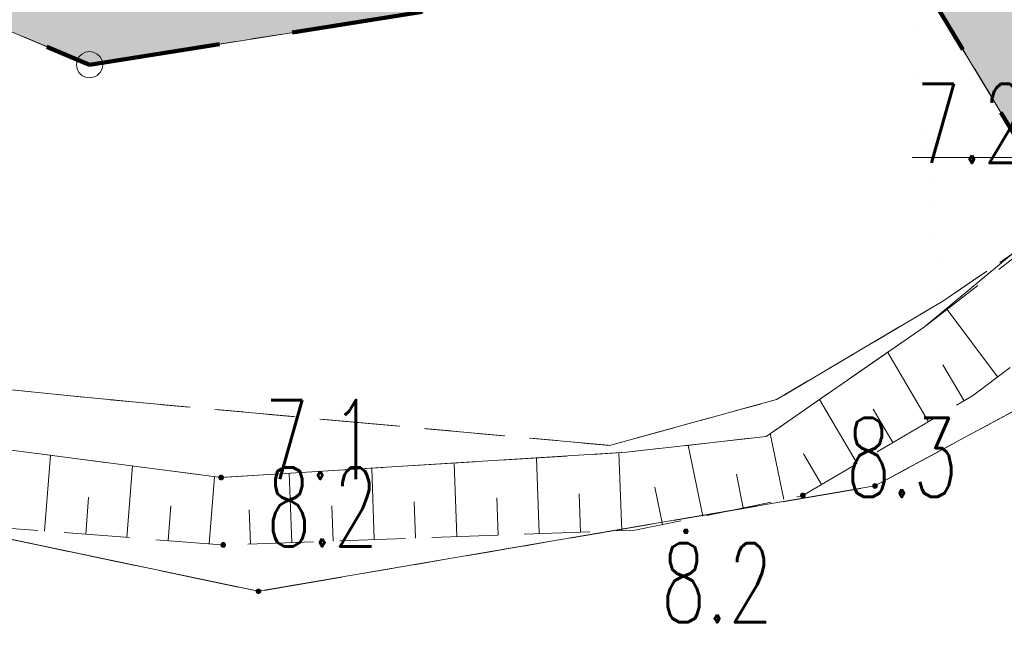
# Model space of a CAD drawing. Header units: millimetres. Extents: x -367306 to 168495, y -187323 to 82034.
# Tile 31 of 170: x -17975 to 728, y -142883 to -131268. Entities that reach past the tile are written whole.
import ezdxf

# ---------------------------------------------------------------- set-up
doc = ezdxf.new("R2010")
doc.units = ezdxf.units.MM
doc.header["$MEASUREMENT"] = 0
for name, pattern in [('L_0_03', [1000, 500, -500]), ('L_0_05', [1750, 1250, -500]), ('L_0_06', [2000, 1500, -500]), ('Przerywana długa', [3900, 2500, -1400]), ('Przerywana gęsta', [900, 600, -300])]:
    doc.linetypes.add(name, pattern=pattern)
doc.layers.add('0_Nr_pióra__105', color=7, linetype='Continuous', lineweight=5, true_color=0xcae6ff)
doc.layers.add('sytuacja_Nr_pióra__65', color=7, linetype='Continuous', lineweight=13, true_color=0x80c2ff)
for name, color, linetype, lineweight in [('0_Nr_pióra__196', 1, 'Continuous', 100), ('Nowe_EGDE_Nr_pióra__8', 7, 'Continuous', 13), ('Nowe_EGDE_Nr_pióra__9', 7, 'Continuous', 13), ('Nowe_EGKK_Nr_pióra__8', 7, 'Continuous', 13), ('Nowe_EGKK_Nr_pióra__9', 7, 'Continuous', 13), ('Nowe_EGPG_Nr_pióra__7', 7, 'Continuous', 13), ('Nowe_EGPG_Nr_pióra__8', 7, 'Continuous', 13), ('Nowe_EGPG_Nr_pióra__9', 7, 'Continuous', 13), ('Nowe_EGUG_Nr_pióra__8', 7, 'Continuous', 13), ('Nowe_EGUG_Nr_pióra__9', 7, 'Continuous', 13), ('Nowe_GUPPRZ_O_Nr_pióra__8', 7, 'Continuous', 13), ('Nowe_GUPPRZ_O_Nr_pióra__9', 7, 'Continuous', 13), ('Nowe_OTRK_Nr_pióra__8', 7, 'Continuous', 13), ('Nowe_OTRK_Nr_pióra__9', 7, 'Continuous', 13), ('Nowe_OTRN_Nr_pióra__7', 7, 'Continuous', 13), ('Nowe_OTRN_Nr_pióra__8', 7, 'Continuous', 13), ('Nowe_OTRN_Nr_pióra__9', 7, 'Continuous', 13), ('Nowe_OTRN_O_Nr_pióra__8', 7, 'Continuous', 13), ('Nowe_OTWP_Nr_pióra__8', 7, 'Continuous', 13), ('Nowe_OTWP_Nr_pióra__9', 7, 'Continuous', 13), ('sytuacja_Nr_pióra__1', 7, 'Continuous', 13)]:
    doc.layers.add(name, color=color, linetype=linetype, lineweight=lineweight)
doc.styles.add('STYL_AUTOMATYCZNY_3', font='Simplex.shx')

msp = doc.modelspace()

# ---------------------------------------------------------------- hatches: boundary and pattern name
at = {"layer": '0_Nr_pióra__105', "linetype": 'Continuous', "lineweight": 0, "true_color": 0x505c66}
msp.add_hatch(color=251, dxfattribs=at).paths.add_polyline_path([(-6418.4, -128513), (-8323.4, -129283), (-10228.4, -130053), (-13738.4, -130763), (-17768.4, -130063), (-25756, -127302.8), (-34528.4, -123913), (-41388.4, -119963), (-47098.4, -116963), (-50111, -115999.3), (-42598.4, -121143), (-16648.4, -132123), (-1348.4, -129693), (1832.3, -134968.9), (2667.6, -134801.8), (3061.6, -134723), (3301.6, -133843), (8238.5, -128359.6), (8915.3, -127717.6), (11388.1, -125280.7), (12674.7, -124012.8), (13419.4, -123278.9), (14544.7, -122167.6), (15001.3, -121648.2), (16289.2, -120183.4), (19968.1, -115996.2), (23018, -111586.2), (24650.6, -109225.4), (25882.9, -106410.1), (28971.6, -99353.7), (29323.9, -98603), (20013.3, -95115.2), (20011.6, -95123), (18201.6, -100163), (16181.6, -103873), (10781.6, -111903), (6111.6, -118913), (1281.6, -122723)])
at = {"layer": '0_Nr_pióra__105', "linetype": 'Continuous', "lineweight": 0, "true_color": 0x97acbf}
msp.add_hatch(color=253, dxfattribs=at).paths.add_polyline_path([(-1348.4, -128157.4), (-438.3, -136613), (-438.4, -136613)])
at = {"layer": 'Nowe_EGPG_Nr_pióra__7', "linetype": 'Continuous', "lineweight": 13}
for points in [[(-1728.4, -140168), (-1714.5, -140165.8), (-1701.9, -140159.4), (-1692, -140149.5), (-1685.6, -140136.9), (-1683.4, -140123), (-1685.6, -140109.1), (-1692, -140096.6), (-1701.9, -140086.6), (-1714.5, -140080.2), (-1728.4, -140078), (-1742.3, -140080.2), (-1754.8, -140086.6), (-1764.8, -140096.6), (-1771.2, -140109.1), (-1773.4, -140123), (-1771.2, -140136.9), (-1764.8, -140149.5), (-1754.8, -140159.4), (-1742.3, -140165.8)], [(-13438.4, -142168), (-13424.5, -142165.8), (-13411.9, -142159.4), (-13402, -142149.5), (-13395.6, -142136.9), (-13393.4, -142123), (-13395.6, -142109.1), (-13402, -142096.6), (-13411.9, -142086.6), (-13424.5, -142080.2), (-13438.4, -142078), (-13452.3, -142080.2), (-13464.8, -142086.6), (-13474.8, -142096.6), (-13481.2, -142109.1), (-13483.4, -142123), (-13481.2, -142136.9), (-13474.8, -142149.5), (-13464.8, -142159.4), (-13452.3, -142165.8)]]:
    msp.add_hatch(color=7, dxfattribs=at).paths.add_polyline_path(points)
at = {"layer": 'Nowe_OTRN_Nr_pióra__7', "linetype": 'Continuous', "lineweight": 13}
for points in [[(-14193.4, -139963), (-14191.8, -139974.7), (-14187.4, -139985.5), (-14180.2, -139994.8), (-14170.9, -140002), (-14160, -140006.5), (-14148.4, -140008), (-14136.7, -140006.5), (-14125.9, -140002), (-14116.6, -139994.8), (-14109.4, -139985.5), (-14104.9, -139974.7), (-14103.4, -139963), (-14104.9, -139951.4), (-14109.4, -139940.5), (-14116.6, -139931.2), (-14125.9, -139924), (-14136.7, -139919.6), (-14148.4, -139918), (-14160, -139919.6), (-14170.9, -139924), (-14180.2, -139931.2), (-14187.4, -139940.5), (-14191.8, -139951.4)], [(-3143.4, -140303), (-3141.8, -140314.7), (-3137.4, -140325.5), (-3130.2, -140334.8), (-3120.9, -140342), (-3110, -140346.5), (-3098.4, -140348), (-3086.7, -140346.5), (-3075.9, -140342), (-3066.6, -140334.8), (-3059.4, -140325.5), (-3054.9, -140314.7), (-3053.4, -140303), (-3054.9, -140291.4), (-3059.4, -140280.5), (-3066.6, -140271.2), (-3075.9, -140264), (-3086.7, -140259.6), (-3098.4, -140258), (-3110, -140259.6), (-3120.9, -140264), (-3130.2, -140271.2), (-3137.4, -140280.5), (-3141.8, -140291.4)], [(-5365.2, -140984.6), (-5363.6, -140996.2), (-5359.1, -141007.1), (-5352, -141016.4), (-5342.7, -141023.5), (-5331.8, -141028), (-5320.2, -141029.6), (-5308.5, -141028), (-5297.7, -141023.5), (-5288.3, -141016.4), (-5281.2, -141007.1), (-5276.7, -140996.2), (-5275.2, -140984.6), (-5276.7, -140972.9), (-5281.2, -140962.1), (-5288.3, -140952.7), (-5297.7, -140945.6), (-5308.5, -140941.1), (-5320.2, -140939.6), (-5331.8, -140941.1), (-5342.7, -140945.6), (-5352, -140952.7), (-5359.1, -140962.1), (-5363.6, -140972.9)], [(-14153.4, -141243), (-14151.8, -141254.7), (-14147.4, -141265.5), (-14140.2, -141274.8), (-14130.9, -141282), (-14120, -141286.5), (-14108.4, -141288), (-14096.7, -141286.5), (-14085.9, -141282), (-14076.6, -141274.8), (-14069.4, -141265.5), (-14064.9, -141254.7), (-14063.4, -141243), (-14064.9, -141231.4), (-14069.4, -141220.5), (-14076.6, -141211.2), (-14085.9, -141204), (-14096.7, -141199.6), (-14108.4, -141198), (-14120, -141199.6), (-14130.9, -141204), (-14140.2, -141211.2), (-14147.4, -141220.5), (-14151.8, -141231.4)]]:
    msp.add_hatch(color=7, dxfattribs=at).paths.add_polyline_path(points)
at = {"layer": 'sytuacja_Nr_pióra__65', "linetype": 'Continuous', "lineweight": 0, "true_color": 0x192633}
h = msp.add_hatch(color=179, dxfattribs=at)
h.paths.add_polyline_path([(-35518.4, -34473), (-67898.4, -84573), (-66138.4, -100353), (-58518.4, -110243), (-42598.4, -121143), (-16648.4, -132123), (-1348.4, -129693), (3325.5, -137445.8), (6501.6, -134653), (31321.6, -148073), (43551.6, -131243), (55981.6, -97123), (70921.6, -40873), (56311.6, -36173), (44331.6, -27593), (34641.9, -21548.3), (33406.4, -22351.9), (22129.7, -25856.9, 0.3125645), (16459.2, -35763.1, 0.0639815), (16561.6, -47403, -0.0641372), (20517.6, -68873.4, -0.1525468), (13695.5, -93630.2), (3435.8, -112923.9, -0.0818728), (1461.6, -115509.5), (-6521.8, -122921.4, -0.1451753), (-12306.4, -125248.3, -0.1061481), (-20698.4, -125033, -0.0211831), (-52070.1, -110031, -0.0156571), (-52613.6, -109720), (-56888.4, -107093), (-58193.1, -105873.8, -0.0772249), (-60088.2, -103457.7), (-61531.9, -100882.9, -0.0991166), (-62742.3, -97148), (-63291.3, -92429.4, -0.0773758), (-63172.5, -89355.1), (-62676, -86815.8, -0.093547), (-61301.5, -83370.5), (-34907, -41842.2, -0.0487492), (-33708.7, -40309.7), (-33683.4, -40283.1, -0.1375551), (-29041.8, -37523.5, -0.0442175), (-27588.1, -37267), (-16029.6, -36267.8, 0.1385926), (-10942.3, -34343.2), (-4215.8, -29365.2), (-2512.8, -27715.9, 0.2008798), (-1007.6, -25258.6), (-17808.4, -32663)])
h.paths.add_polyline_path([(33381.6, -100123), (34081.6, -98183), (16701.6, -91693), (16011.6, -93623)], flags=0)

# ---------------------------------------------------------------- linework, layer by layer
at = {"layer": '0_Nr_pióra__196', "color": 1, "linetype": 'Przerywana długa', "lineweight": 100}
msp.add_lwpolyline([(55981.6, -97123), (70921.6, -40873), (56311.6, -36173), (44331.6, -27593), (15671.6, -9583), (6061.6, -22143), (-17808.4, -32663), (-35518.4, -34473), (-67898.4, -84573), (-66138.4, -100353), (-58518.4, -110243), (-42598.4, -121143), (-16648.4, -132123), (-1348.4, -129693), (3325.5, -137445.8), (6501.6, -134653), (31321.6, -148073), (43551.6, -131243)], close=True, dxfattribs=at)
at = {"layer": 'Nowe_EGDE_Nr_pióra__8', "color": 7, "linetype": 'Continuous', "lineweight": 13}
for p, q in [((-16648.4, -132123), (-16648.3, -132123)), ((-16648.4, -132123), (-16648.3, -132123)), ((-1728.4, -140123), (-1728.3, -140123)), ((-1728.4, -140123), (-1728.3, -140123)), ((-13438.4, -142123), (-13438.3, -142123)), ((-13438.4, -142123), (-13438.3, -142123))]:
    msp.add_line(p, q, dxfattribs=at)
at = {"layer": 'Nowe_EGDE_Nr_pióra__9', "color": 7, "linetype": 'Continuous', "lineweight": 13, "flags": 128}
for points in [[(-32248.4, -2403), (-37968.4, -18833), (-52388.4, -43803), (-56478.4, -49323), (-64648.4, -60323), (-72848.4, -73393), (-78498.4, -88293), (-79228.4, -100953), (-73598.4, -112563), (-60298.4, -123133), (-36138.4, -137363), (-13438.4, -142123), (-1728.4, -140123), (3311.6, -137403), (-1348.4, -129693), (-16648.4, -132123), (-42598.4, -121143), (-58518.4, -110243), (-66138.4, -100353), (-67898.4, -84573), (-35518.4, -34473), (-22298.4, -1863)], [(-13438.4, -142123), (-36138.4, -137363)], [(3311.6, -137403), (-1728.4, -140123)], [(-1728.4, -140123), (-13438.4, -142123)]]:
    msp.add_lwpolyline(points, dxfattribs=at)
msp.add_lwpolyline([(55981.6, -97123), (70921.6, -40873), (56311.6, -36173), (44331.6, -27593), (15671.6, -9583), (6061.6, -22143), (-17808.4, -32663), (-35518.4, -34473), (-67898.4, -84573), (-66138.4, -100353), (-58518.4, -110243), (-42598.4, -121143), (-16648.4, -132123), (-1348.4, -129693), (3311.6, -137403), (6501.6, -134653), (31321.6, -148073), (43551.6, -131243)], close=True, dxfattribs=at)
at = {"layer": 'Nowe_EGKK_Nr_pióra__8', "color": 7, "linetype": 'Continuous', "lineweight": 13}
for p, q in [((-438.4, -136613), (-438.3, -136613)), ((-438.4, -136613), (-438.3, -136613)), ((-15768.4, -138533), (-15768.3, -138533)), ((-15768.4, -138533), (-15768.3, -138533)), ((-3598.4, -138483), (-3598.3, -138483)), ((-3598.4, -138483), (-3598.3, -138483)), ((-6768.4, -139353), (-6768.3, -139353)), ((-6768.4, -139353), (-6768.3, -139353)), ((-1728.4, -140123), (-1728.3, -140123)), ((-1728.4, -140123), (-1728.3, -140123)), ((-13438.4, -142123), (-13438.3, -142123)), ((-13438.4, -142123), (-13438.3, -142123))]:
    msp.add_line(p, q, dxfattribs=at)
at = {"layer": 'Nowe_EGKK_Nr_pióra__9', "color": 7, "linetype": 'L_0_06', "lineweight": 13, "flags": 128}
for points in [[(-65928.4, -86443), (-46598.4, -55193), (-32708.1, -34185.8), (-25888.4, -18613), (-19538.4, -3963), (-15289, 2905.3), (-7768.4, 34407), (-6478.4, 39617), (-9198.5, 39673.5), (-11138.4, 31577), (-9490.8, 31378.4), (-12278.4, 26477), (-12397.1, 25976.7), (-13078.4, 26127), (-24358.4, -3553), (-29788.4, -3963), (-32958.4, -14253), (-43448.4, -33613), (-62598.4, -63213), (-70068.4, -74873), (-73378.4, -83263), (-74808.4, -87963), (-76058.4, -92933), (-76488.4, -97643), (-76148.4, -99903), (-74478.4, -105063), (-71748.4, -109473), (-68778.4, -112643), (-63278.4, -117253), (-36888.4, -133563), (-29028.4, -136863), (-23848.4, -137733), (-15768.4, -138533), (-6768.4, -139353), (-3598.4, -138483), (-438.4, -136613), (1879.8, -135034.1), (3281.6, -133823), (12911.6, -125533), (23321.6, -113373), (29441.6, -101683), (31601.6, -96903), (39431.6, -73863), (55391.6, -79203), (56561.6, -81483), (58691.6, -82183), (59421.6, -76943), (62241.6, -69543), (68811.6, -45163), (66821.6, -44573), (60191.6, -64873), (57641.6, -74443), (41611.6, -68353), (55048, -35268), (61231.6, -20173), (54061.6, -15833), (47506.2, -29866.6), (46621.6, -31733), (42301.6, -37993), (38441.6, -36363), (31721.6, -45713), (29651.6, -50493), (32131.6, -55673), (28631.6, -68213), (23091.6, -85543), (18891.6, -95613), (19151.6, -99663), (15641.6, -105623), (7471.6, -118773), (-568.4, -125543), (-4988.4, -128413), (-15438.4, -130493), (-41388.4, -119513), (-56468.4, -109643), (-64298.4, -99413)], [(3311.6, -137403), (-1728.4, -140123), (-13438.4, -142123), (-36138.4, -137363), (-60298.4, -123133), (-73598.4, -112563), (-79228.4, -100953), (-96338.4, -103863), (-90368.4, -119183), (-84588.4, -129593), (-76648.4, -138893), (-69718.4, -143433), (-65688.4, -144503), (-64458.4, -146783), (-60688.4, -152263), (-54658.4, -156013), (-45058.4, -161173), (-14498.4, -168703), (2961.6, -169593), (19561.6, -164263)]]:
    msp.add_lwpolyline(points, close=True, dxfattribs=at)
for points in [[(1879.8, -135034.1), (-438.4, -136613)], [(-438.4, -136613), (-3598.4, -138483)], [(-36138.4, -137363), (-13438.4, -142123)], [(-1728.4, -140123), (3311.6, -137403)], [(-15768.4, -138533), (-23848.4, -137733)], [(-6768.4, -139353), (-15768.4, -138533)], [(-3598.4, -138483), (-6768.4, -139353)], [(-13438.4, -142123), (-1728.4, -140123)]]:
    msp.add_lwpolyline(points, dxfattribs=at)
at = {"layer": 'Nowe_EGPG_Nr_pióra__8', "color": 7, "linetype": 'Continuous', "lineweight": 13}
for p, q in [((-16850.6, -131976.1), (-16850.6, -131976.1)), ((-16795.3, -131920.8), (-16795.3, -131920.8)), ((-16725.6, -131885.3), (-16725.6, -131885.3)), ((-16648.4, -131873), (-16648.3, -131873)), ((-16571.1, -131885.3), (-16571.1, -131885.3)), ((-16501.4, -131920.8), (-16501.4, -131920.8)), ((-16446.1, -131976.1), (-16446.1, -131976.1)), ((-16898.4, -132123), (-16898.3, -132123)), ((-16886.1, -132045.8), (-16886.1, -132045.8)), ((-16886.1, -132200.3), (-16886.1, -132200.3)), ((-16410.6, -132045.8), (-16410.6, -132045.8)), ((-16410.6, -132200.3), (-16410.6, -132200.3)), ((-16398.4, -132123), (-16398.3, -132123)), ((-16850.6, -132270), (-16850.6, -132270)), ((-16795.3, -132325.3), (-16795.3, -132325.3)), ((-16725.6, -132360.8), (-16725.6, -132360.8)), ((-16648.4, -132373), (-16648.3, -132373)), ((-16571.1, -132360.8), (-16571.1, -132360.8)), ((-16501.4, -132325.3), (-16501.4, -132325.3)), ((-16446.1, -132270), (-16446.1, -132270)), ((-1754.8, -140086.6), (-1754.8, -140086.6)), ((-1742.3, -140080.2), (-1742.2, -140080.2)), ((-1728.4, -140078), (-1728.3, -140078)), ((-1714.5, -140080.2), (-1714.4, -140080.2)), ((-1701.9, -140086.6), (-1701.9, -140086.6)), ((-1773.4, -140123), (-1773.3, -140123)), ((-1771.2, -140109.1), (-1771.1, -140109.1)), ((-1771.2, -140136.9), (-1771.1, -140136.9)), ((-1764.8, -140096.6), (-1764.7, -140096.6)), ((-1764.8, -140149.5), (-1764.7, -140149.5)), ((-1754.8, -140159.4), (-1754.8, -140159.4)), ((-1742.3, -140165.8), (-1742.2, -140165.8)), ((-1728.4, -140168), (-1728.3, -140168)), ((-1714.5, -140165.8), (-1714.4, -140165.8)), ((-1701.9, -140159.4), (-1701.9, -140159.4)), ((-1692, -140096.6), (-1691.9, -140096.6)), ((-1692, -140149.5), (-1691.9, -140149.5)), ((-1685.6, -140109.1), (-1685.5, -140109.1)), ((-1685.6, -140136.9), (-1685.5, -140136.9)), ((-1683.4, -140123), (-1683.3, -140123)), ((-13483.4, -142123), (-13483.3, -142123)), ((-13481.2, -142109.1), (-13481.1, -142109.1)), ((-13481.2, -142136.9), (-13481.1, -142136.9)), ((-13474.8, -142096.6), (-13474.7, -142096.6)), ((-13464.8, -142086.6), (-13464.8, -142086.6)), ((-13452.3, -142080.2), (-13452.2, -142080.2)), ((-13438.4, -142078), (-13438.3, -142078)), ((-13424.5, -142080.2), (-13424.4, -142080.2)), ((-13411.9, -142086.6), (-13411.9, -142086.6)), ((-13402, -142096.6), (-13401.9, -142096.6)), ((-13395.6, -142109.1), (-13395.5, -142109.1)), ((-13395.6, -142136.9), (-13395.5, -142136.9)), ((-13393.4, -142123), (-13393.3, -142123)), ((-13474.8, -142149.5), (-13474.7, -142149.5)), ((-13464.8, -142159.4), (-13464.8, -142159.4)), ((-13452.3, -142165.8), (-13452.2, -142165.8)), ((-13438.4, -142168), (-13438.3, -142168)), ((-13424.5, -142165.8), (-13424.4, -142165.8)), ((-13411.9, -142159.4), (-13411.9, -142159.4)), ((-13402, -142149.5), (-13401.9, -142149.5))]:
    msp.add_line(p, q, dxfattribs=at)
at = {"layer": 'Nowe_EGPG_Nr_pióra__9', "color": 7, "linetype": 'Continuous', "lineweight": 13, "flags": 128}
for points in [[(-16648.4, -131873), (-16571.1, -131885.3), (-16501.4, -131920.8), (-16446.1, -131976.1), (-16410.6, -132045.8), (-16398.4, -132123), (-16410.6, -132200.3), (-16446.1, -132270), (-16501.4, -132325.3), (-16571.1, -132360.8), (-16648.4, -132373), (-16725.6, -132360.8), (-16795.3, -132325.3), (-16850.6, -132270), (-16886.1, -132200.3), (-16898.4, -132123), (-16886.1, -132045.8), (-16850.6, -131976.1), (-16795.3, -131920.8), (-16725.6, -131885.3)], [(-1728.4, -140168), (-1714.5, -140165.8), (-1701.9, -140159.4), (-1692, -140149.5), (-1685.6, -140136.9), (-1683.4, -140123), (-1685.6, -140109.1), (-1692, -140096.6), (-1701.9, -140086.6), (-1714.5, -140080.2), (-1728.4, -140078), (-1742.3, -140080.2), (-1754.8, -140086.6), (-1764.8, -140096.6), (-1771.2, -140109.1), (-1773.4, -140123), (-1771.2, -140136.9), (-1764.8, -140149.5), (-1754.8, -140159.4), (-1742.3, -140165.8)], [(-13438.4, -142168), (-13424.5, -142165.8), (-13411.9, -142159.4), (-13402, -142149.5), (-13395.6, -142136.9), (-13393.4, -142123), (-13395.6, -142109.1), (-13402, -142096.6), (-13411.9, -142086.6), (-13424.5, -142080.2), (-13438.4, -142078), (-13452.3, -142080.2), (-13464.8, -142086.6), (-13474.8, -142096.6), (-13481.2, -142109.1), (-13483.4, -142123), (-13481.2, -142136.9), (-13474.8, -142149.5), (-13464.8, -142159.4), (-13452.3, -142165.8)]]:
    msp.add_lwpolyline(points, close=True, dxfattribs=at)
at = {"layer": 'Nowe_EGUG_Nr_pióra__8', "color": 7, "linetype": 'Continuous', "lineweight": 13}
for p, q in [((-438.4, -136613), (-438.3, -136613)), ((-438.4, -136613), (-438.3, -136613)), ((-15768.4, -138533), (-15768.3, -138533)), ((-15768.4, -138533), (-15768.3, -138533)), ((-3598.4, -138483), (-3598.3, -138483)), ((-3598.4, -138483), (-3598.3, -138483)), ((-6768.4, -139353), (-6768.3, -139353)), ((-6768.4, -139353), (-6768.3, -139353)), ((-1728.4, -140123), (-1728.3, -140123)), ((-1728.4, -140123), (-1728.3, -140123)), ((-13438.4, -142123), (-13438.3, -142123)), ((-13438.4, -142123), (-13438.3, -142123))]:
    msp.add_line(p, q, dxfattribs=at)
at = {"layer": 'Nowe_EGUG_Nr_pióra__9', "color": 7, "linetype": 'L_0_03', "lineweight": 13, "flags": 128}
for points in [[(-65928.4, -86443), (-46598.4, -55193), (-32708.1, -34185.8), (-25888.4, -18613), (-19538.4, -3963), (-15289, 2905.3), (-7768.4, 34407), (-6478.4, 39617), (-9198.5, 39673.5), (-11138.4, 31577), (-9490.8, 31378.4), (-12278.4, 26477), (-12397.1, 25976.7), (-13078.4, 26127), (-24358.4, -3553), (-29788.4, -3963), (-32958.4, -14253), (-43448.4, -33613), (-62598.4, -63213), (-70068.4, -74873), (-73378.4, -83263), (-74808.4, -87963), (-76058.4, -92933), (-76488.4, -97643), (-76148.4, -99903), (-74478.4, -105063), (-71748.4, -109473), (-68778.4, -112643), (-63278.4, -117253), (-36888.4, -133563), (-29028.4, -136863), (-23848.4, -137733), (-15768.4, -138533), (-6768.4, -139353), (-3598.4, -138483), (-438.4, -136613), (1879.8, -135034.1), (3281.6, -133823), (12911.6, -125533), (23321.6, -113373), (29441.6, -101683), (31601.6, -96903), (39431.6, -73863), (55391.6, -79203), (56561.6, -81483), (58691.6, -82183), (59421.6, -76943), (62241.6, -69543), (68811.6, -45163), (66821.6, -44573), (60191.6, -64873), (57641.6, -74443), (41611.6, -68353), (55048, -35268), (61231.6, -20173), (54061.6, -15833), (47506.2, -29866.6), (46621.6, -31733), (42301.6, -37993), (38441.6, -36363), (31721.6, -45713), (29651.6, -50493), (32131.6, -55673), (28631.6, -68213), (23091.6, -85543), (18891.6, -95613), (19151.6, -99663), (15641.6, -105623), (7471.6, -118773), (-568.4, -125543), (-4988.4, -128413), (-15438.4, -130493), (-41388.4, -119513), (-56468.4, -109643), (-64298.4, -99413)], [(3311.6, -137403), (-1728.4, -140123), (-13438.4, -142123), (-36138.4, -137363), (-60298.4, -123133), (-73598.4, -112563), (-79228.4, -100953), (-96338.4, -103863), (-90368.4, -119183), (-84588.4, -129593), (-76648.4, -138893), (-69718.4, -143433), (-65688.4, -144503), (-64458.4, -146783), (-60688.4, -152263), (-54658.4, -156013), (-45058.4, -161173), (-14498.4, -168703), (2961.6, -169593), (19561.6, -164263)]]:
    msp.add_lwpolyline(points, close=True, dxfattribs=at)
for points in [[(1879.8, -135034.1), (-438.4, -136613)], [(-438.4, -136613), (-3598.4, -138483)], [(-36138.4, -137363), (-13438.4, -142123)], [(-1728.4, -140123), (3311.6, -137403)], [(-15768.4, -138533), (-23848.4, -137733)], [(-6768.4, -139353), (-15768.4, -138533)], [(-3598.4, -138483), (-6768.4, -139353)], [(-13438.4, -142123), (-1728.4, -140123)]]:
    msp.add_lwpolyline(points, dxfattribs=at)
at = {"layer": 'Nowe_GUPPRZ_O_Nr_pióra__8', "color": 7, "linetype": 'Continuous', "lineweight": 13}
msp.add_line((-1021.4, -133883.7), (-1021.4, -133883.7), dxfattribs=at)
at = {"layer": 'Nowe_GUPPRZ_O_Nr_pióra__9', "color": 7, "linetype": 'Continuous', "lineweight": 13, "flags": 128}
msp.add_lwpolyline([(3061.6, -134723), (938.6, -133883.7), (-1021.4, -133883.7)], dxfattribs=at)
at = {"layer": 'Nowe_OTRK_Nr_pióra__8', "color": 7, "linetype": 'Continuous', "lineweight": 13}
for p, q in [((-359.7, -136770.6), (-359.6, -136770.6)), ((-788.4, -137103), (-788.3, -137103)), ((-1486.4, -137585.4), (-1486.4, -137585.4)), ((-438.2, -137822.2), (-438.1, -137822.2)), ((602, -138052.8), (602, -138052.8)), ((-2780.2, -138479.4), (-2780.1, -138479.4)), ((-36.8, -138506), (-36.8, -138506)), ((121.6, -138413), (121.7, -138413)), ((-1761.3, -138666.2), (-1761.3, -138666.2)), ((-713.1, -138903), (-713, -138903)), ((-3720, -139128.8), (-3719.9, -139128.8)), ((-3798.4, -139183), (-3798.3, -139183)), ((-1389.4, -139299.9), (-1389.3, -139299.9)), ((-6591.1, -139491.9), (-6591, -139491.9)), ((-6448.4, -139483), (-6448.3, -139483)), ((-5275.7, -139350.3), (-5275.6, -139350.3)), ((-3084.5, -139510.1), (-3084.4, -139510.1)), ((-17389, -139540.3), (-17389, -139540.3)), ((-9722.7, -139687.1), (-9722.7, -139687.1)), ((-8156.9, -139589.5), (-8156.8, -139589.5)), ((-2065.6, -139696.8), (-2065.6, -139696.8)), ((-15831.8, -139743.4), (-15831.8, -139743.4)), ((-12854.3, -139882.3), (-12854.3, -139882.3)), ((-11288.5, -139784.7), (-11288.5, -139784.7)), ((-4361.3, -139899.3), (-4361.3, -139899.3)), ((-14274.6, -139946.6), (-14274.5, -139946.6)), ((-14148.4, -139963), (-14148.3, -139963)), ((-7347.8, -140270.4), (-7347.8, -140270.4)), ((-5911.6, -140146.8), (-5911.6, -140146.8)), ((-2741.9, -140093.8), (-2741.8, -140093.8)), ((-16664.9, -140340.8), (-16664.8, -140340.8)), ((-10481, -140424.1), (-10480.9, -140424.1)), ((-8914.4, -140347.2), (-8914.4, -140347.2)), ((-3461.5, -140378.1), (-3461.4, -140378.1)), ((-3098.4, -140303), (-3098.3, -140303)), ((-15104.5, -140503.2), (-15104.4, -140503.2)), ((-13614.1, -140577.8), (-13614, -140577.8)), ((-12047.5, -140501), (-12047.5, -140501)), ((-4229.4, -140537), (-4229.3, -140537)), ((-4997.3, -140695.9), (-4997.2, -140695.9)), ((-17501.1, -140978.7), (-17501, -140978.7)), ((-7321.7, -141000), (-7321.7, -141000)), ((-6538.1, -140972), (-6538, -140972)), ((-6288.4, -140963), (-6288.3, -140963)), ((-5765.2, -140854.8), (-5765.1, -140854.8)), ((-16719.3, -141039.6), (-16719.3, -141039.6)), ((-15937.5, -141100.5), (-15937.5, -141100.5)), ((-15155.7, -141161.4), (-15155.7, -141161.4)), ((-12807.3, -141196.4), (-12807.2, -141196.4)), ((-12023.6, -141168.4), (-12023.6, -141168.4)), ((-11240, -141140.3), (-11239.9, -141140.3)), ((-10456.3, -141112.3), (-10456.3, -141112.3)), ((-9672.7, -141084.2), (-9672.6, -141084.2)), ((-8889, -141056.1), (-8889, -141056.1)), ((-8105.4, -141028.1), (-8105.3, -141028.1)), ((-14374, -141222.3), (-14373.9, -141222.3)), ((-14108.4, -141243), (-14108.3, -141243)), ((-13590.9, -141224.5), (-13590.9, -141224.5))]:
    msp.add_line(p, q, dxfattribs=at)
at = {"layer": 'Nowe_OTRK_Nr_pióra__9', "color": 7, "linetype": 'L_0_05', "lineweight": 13, "flags": 128}
msp.add_lwpolyline([(-60418.4, -57243), (-64448.4, -61163), (-70038.4, -70403), (-72908.4, -76233), (-77228.4, -88903), (-77898.4, -95093), (-77008.4, -103883), (-75188.4, -108483), (-71818.4, -112263), (-65988.4, -117853), (-61458.4, -121513), (-56418.4, -124793), (-47228.4, -129903), (-40588.4, -133243), (-30078.4, -138433), (-23608.4, -140503), (-14108.4, -141243), (-6288.4, -140963), (-3098.4, -140303), (121.6, -138413), (2401.6, -136703), (4951.6, -134603), (14459.1, -126168.4), (24075.4, -113943.7), (26472.9, -109925.5), (31386.9, -99376.6), (29323.2, -98604.3), (24650.6, -109225.4), (19960.7, -116004.7), (16778.8, -119626.3), (14556.7, -122153.9), (12029.4, -124648.7), (8434.3, -128173.8), (3301.6, -133843), (1879.8, -135034.1), (-788.4, -137103), (-3798.4, -139183), (-6448.4, -139483), (-14148.4, -139963), (-23348.4, -138763), (-29648.4, -137023), (-40048.4, -131853), (-46638.4, -128463), (-55368.4, -123153), (-60568.4, -120043), (-65388.4, -116613), (-70928.4, -111463), (-73788.4, -107783), (-75708.4, -103193), (-76758.4, -95153), (-76048.4, -89103), (-71688.4, -76643), (-68828.4, -70923), (-63248.4, -61643)], close=True, dxfattribs=at)
at = {"layer": 'Nowe_OTRK_Nr_pióra__9', "color": 7, "linetype": 'Continuous', "lineweight": 13, "flags": 128}
for points in [[(602, -138052.8), (-359.7, -136770.6)], [(-713.1, -138903), (-1486.4, -137585.4)], [(-36.8, -138506), (-438.2, -137822.2)], [(-2065.6, -139696.8), (-2780.2, -138479.4)], [(-1389.4, -139299.9), (-1761.3, -138666.2)], [(-3461.5, -140378.1), (-3720, -139128.8)], [(-6538.1, -140972), (-6591.1, -139491.9)], [(-4997.3, -140695.9), (-5275.7, -139350.3)], [(-2741.9, -140093.8), (-3084.5, -139510.1)], [(-17501.1, -140978.7), (-17389, -139540.3)], [(-9672.7, -141084.2), (-9722.7, -139687.1)], [(-8105.4, -141028.1), (-8156.9, -139589.5)], [(-15937.5, -141100.5), (-15831.8, -139743.4)], [(-12807.3, -141196.4), (-12854.3, -139882.3)], [(-11240, -141140.3), (-11288.5, -139784.7)], [(-4229.4, -140537), (-4361.3, -139899.3)], [(-14374, -141222.3), (-14274.6, -139946.6)], [(-7321.7, -141000), (-7347.8, -140270.4)], [(-5765.2, -140854.8), (-5911.6, -140146.8)], [(-16719.3, -141039.6), (-16664.9, -140340.8)], [(-10456.3, -141112.3), (-10481, -140424.1)], [(-8889, -141056.1), (-8914.4, -140347.2)], [(-15155.7, -141161.4), (-15104.5, -140503.2)], [(-13590.9, -141224.5), (-13614.1, -140577.8)], [(-12023.6, -141168.4), (-12047.5, -140501)]]:
    msp.add_lwpolyline(points, dxfattribs=at)
at = {"layer": 'Nowe_OTRN_Nr_pióra__8', "color": 7, "linetype": 'Continuous', "lineweight": 13}
for p, q in [((-14193.4, -139963), (-14193.3, -139963)), ((-14191.8, -139951.4), (-14191.8, -139951.4)), ((-14191.8, -139974.7), (-14191.8, -139974.7)), ((-14187.4, -139940.5), (-14187.3, -139940.5)), ((-14187.4, -139985.5), (-14187.3, -139985.5)), ((-14180.2, -139931.2), (-14180.1, -139931.2)), ((-14180.2, -139994.8), (-14180.1, -139994.8)), ((-14170.9, -139924), (-14170.8, -139924)), ((-14170.9, -140002), (-14170.8, -140002)), ((-14160, -139919.6), (-14160, -139919.6)), ((-14160, -140006.5), (-14160, -140006.5)), ((-14148.4, -139918), (-14148.3, -139918)), ((-14148.4, -140008), (-14148.3, -140008)), ((-14136.7, -139919.6), (-14136.7, -139919.6)), ((-14136.7, -140006.5), (-14136.7, -140006.5)), ((-14125.9, -139924), (-14125.8, -139924)), ((-14125.9, -140002), (-14125.8, -140002)), ((-14116.6, -139931.2), (-14116.5, -139931.2)), ((-14116.6, -139994.8), (-14116.5, -139994.8)), ((-14109.4, -139940.5), (-14109.4, -139940.5)), ((-14109.4, -139985.5), (-14109.4, -139985.5)), ((-14104.9, -139951.4), (-14104.9, -139951.4)), ((-14104.9, -139974.7), (-14104.9, -139974.7)), ((-14103.4, -139963), (-14103.3, -139963)), ((-3130.2, -140271.2), (-3130.1, -140271.2)), ((-3120.9, -140264), (-3120.8, -140264)), ((-3110, -140259.6), (-3110, -140259.6)), ((-3098.4, -140258), (-3098.3, -140258)), ((-3086.7, -140259.6), (-3086.7, -140259.6)), ((-3075.9, -140264), (-3075.8, -140264)), ((-3066.6, -140271.2), (-3066.5, -140271.2)), ((-3143.4, -140303), (-3143.3, -140303)), ((-3141.8, -140291.4), (-3141.8, -140291.4)), ((-3141.8, -140314.7), (-3141.8, -140314.7)), ((-3137.4, -140280.5), (-3137.3, -140280.5)), ((-3137.4, -140325.5), (-3137.3, -140325.5)), ((-3130.2, -140334.8), (-3130.1, -140334.8)), ((-3120.9, -140342), (-3120.8, -140342)), ((-3110, -140346.5), (-3110, -140346.5)), ((-3098.4, -140348), (-3098.3, -140348)), ((-3086.7, -140346.5), (-3086.7, -140346.5)), ((-3075.9, -140342), (-3075.8, -140342)), ((-3066.6, -140334.8), (-3066.5, -140334.8)), ((-3059.4, -140280.5), (-3059.4, -140280.5)), ((-3059.4, -140325.5), (-3059.4, -140325.5)), ((-3054.9, -140291.4), (-3054.9, -140291.4)), ((-3054.9, -140314.7), (-3054.9, -140314.7)), ((-3053.4, -140303), (-3053.3, -140303)), ((-5365.2, -140984.6), (-5365.1, -140984.6)), ((-5363.6, -140972.9), (-5363.6, -140972.9)), ((-5363.6, -140996.2), (-5363.6, -140996.2)), ((-5359.1, -140962.1), (-5359.1, -140962.1)), ((-5359.1, -141007.1), (-5359.1, -141007.1)), ((-5352, -140952.7), (-5351.9, -140952.7)), ((-5352, -141016.4), (-5351.9, -141016.4)), ((-5342.7, -140945.6), (-5342.6, -140945.6)), ((-5331.8, -140941.1), (-5331.7, -140941.1)), ((-5320.2, -140939.6), (-5320.1, -140939.6)), ((-5308.5, -140941.1), (-5308.5, -140941.1)), ((-5297.7, -140945.6), (-5297.6, -140945.6)), ((-5288.3, -140952.7), (-5288.3, -140952.7)), ((-5288.3, -141016.4), (-5288.3, -141016.4)), ((-5281.2, -140962.1), (-5281.1, -140962.1)), ((-5281.2, -141007.1), (-5281.1, -141007.1)), ((-5276.7, -140972.9), (-5276.6, -140972.9)), ((-5276.7, -140996.2), (-5276.6, -140996.2)), ((-5275.2, -140984.6), (-5275.1, -140984.6)), ((-14130.9, -141204), (-14130.8, -141204)), ((-14120, -141199.6), (-14120, -141199.6)), ((-14108.4, -141198), (-14108.3, -141198)), ((-14096.7, -141199.6), (-14096.7, -141199.6)), ((-14085.9, -141204), (-14085.8, -141204)), ((-5342.7, -141023.5), (-5342.6, -141023.5)), ((-5331.8, -141028), (-5331.7, -141028)), ((-5320.2, -141029.6), (-5320.1, -141029.6)), ((-5308.5, -141028), (-5308.5, -141028)), ((-5297.7, -141023.5), (-5297.6, -141023.5)), ((-14153.4, -141243), (-14153.3, -141243)), ((-14151.8, -141231.4), (-14151.8, -141231.4)), ((-14151.8, -141254.7), (-14151.8, -141254.7)), ((-14147.4, -141220.5), (-14147.3, -141220.5)), ((-14147.4, -141265.5), (-14147.3, -141265.5)), ((-14140.2, -141211.2), (-14140.1, -141211.2)), ((-14140.2, -141274.8), (-14140.1, -141274.8)), ((-14130.9, -141282), (-14130.8, -141282)), ((-14120, -141286.5), (-14120, -141286.5)), ((-14108.4, -141288), (-14108.3, -141288)), ((-14096.7, -141286.5), (-14096.7, -141286.5)), ((-14085.9, -141282), (-14085.8, -141282)), ((-14076.6, -141211.2), (-14076.5, -141211.2)), ((-14076.6, -141274.8), (-14076.5, -141274.8)), ((-14069.4, -141220.5), (-14069.4, -141220.5)), ((-14069.4, -141265.5), (-14069.4, -141265.5)), ((-14064.9, -141231.4), (-14064.9, -141231.4)), ((-14064.9, -141254.7), (-14064.9, -141254.7)), ((-14063.4, -141243), (-14063.3, -141243))]:
    msp.add_line(p, q, dxfattribs=at)
at = {"layer": 'Nowe_OTRN_Nr_pióra__9', "color": 7, "linetype": 'Continuous', "lineweight": 13, "flags": 128}
for points in [[(-14193.4, -139963), (-14191.8, -139974.7), (-14187.4, -139985.5), (-14180.2, -139994.8), (-14170.9, -140002), (-14160, -140006.5), (-14148.4, -140008), (-14136.7, -140006.5), (-14125.9, -140002), (-14116.6, -139994.8), (-14109.4, -139985.5), (-14104.9, -139974.7), (-14103.4, -139963), (-14104.9, -139951.4), (-14109.4, -139940.5), (-14116.6, -139931.2), (-14125.9, -139924), (-14136.7, -139919.6), (-14148.4, -139918), (-14160, -139919.6), (-14170.9, -139924), (-14180.2, -139931.2), (-14187.4, -139940.5), (-14191.8, -139951.4)], [(-3143.4, -140303), (-3141.8, -140314.7), (-3137.4, -140325.5), (-3130.2, -140334.8), (-3120.9, -140342), (-3110, -140346.5), (-3098.4, -140348), (-3086.7, -140346.5), (-3075.9, -140342), (-3066.6, -140334.8), (-3059.4, -140325.5), (-3054.9, -140314.7), (-3053.4, -140303), (-3054.9, -140291.4), (-3059.4, -140280.5), (-3066.6, -140271.2), (-3075.9, -140264), (-3086.7, -140259.6), (-3098.4, -140258), (-3110, -140259.6), (-3120.9, -140264), (-3130.2, -140271.2), (-3137.4, -140280.5), (-3141.8, -140291.4)], [(-5365.2, -140984.6), (-5363.6, -140996.2), (-5359.1, -141007.1), (-5352, -141016.4), (-5342.7, -141023.5), (-5331.8, -141028), (-5320.2, -141029.6), (-5308.5, -141028), (-5297.7, -141023.5), (-5288.3, -141016.4), (-5281.2, -141007.1), (-5276.7, -140996.2), (-5275.2, -140984.6), (-5276.7, -140972.9), (-5281.2, -140962.1), (-5288.3, -140952.7), (-5297.7, -140945.6), (-5308.5, -140941.1), (-5320.2, -140939.6), (-5331.8, -140941.1), (-5342.7, -140945.6), (-5352, -140952.7), (-5359.1, -140962.1), (-5363.6, -140972.9)], [(-14153.4, -141243), (-14151.8, -141254.7), (-14147.4, -141265.5), (-14140.2, -141274.8), (-14130.9, -141282), (-14120, -141286.5), (-14108.4, -141288), (-14096.7, -141286.5), (-14085.9, -141282), (-14076.6, -141274.8), (-14069.4, -141265.5), (-14064.9, -141254.7), (-14063.4, -141243), (-14064.9, -141231.4), (-14069.4, -141220.5), (-14076.6, -141211.2), (-14085.9, -141204), (-14096.7, -141199.6), (-14108.4, -141198), (-14120, -141199.6), (-14130.9, -141204), (-14140.2, -141211.2), (-14147.4, -141220.5), (-14151.8, -141231.4)]]:
    msp.add_lwpolyline(points, close=True, dxfattribs=at)
at = {"layer": 'Nowe_OTWP_Nr_pióra__8', "color": 7, "linetype": 'Continuous', "lineweight": 13}
for p, q in [((-788.4, -137103), (-788.3, -137103)), ((-3798.4, -139183), (-3798.3, -139183)), ((-6448.4, -139483), (-6448.3, -139483)), ((-14148.4, -139963), (-14148.3, -139963))]:
    msp.add_line(p, q, dxfattribs=at)
at = {"layer": 'Nowe_OTWP_Nr_pióra__9', "color": 7, "linetype": 'Continuous', "lineweight": 13, "flags": 128}
msp.add_lwpolyline([(1761.6, -134983), (-788.4, -137103), (-3798.4, -139183), (-6448.4, -139483), (-14148.4, -139963), (-23348.4, -138763), (-29648.4, -137023), (-40048.4, -131853)], dxfattribs=at)
at = {"layer": 'sytuacja_Nr_pióra__1', "color": 7, "linetype": 'Przerywana gęsta', "lineweight": 13, "flags": 128}
msp.add_lwpolyline([(-35518.4, -34473), (-67898.4, -84573), (-66138.4, -100353), (-58518.4, -110243), (-42598.4, -121143), (-16648.4, -132123), (-1348.4, -129693), (3325.5, -137445.8), (6501.6, -134653), (31321.6, -148073), (43551.6, -131243), (55981.6, -97123), (70921.6, -40873), (56311.6, -36173), (44331.6, -27593), (34641.9, -21548.3), (33406.4, -22351.9), (22129.7, -25856.9, 0.3125645), (16459.2, -35763.1, 0.0639815), (16561.6, -47403, -0.0641372), (20517.6, -68873.4, -0.1525468), (13695.5, -93630.2), (3435.8, -112923.9, -0.0818728), (1461.6, -115509.5), (-6521.8, -122921.4, -0.1451753), (-12306.4, -125248.3, -0.1061481), (-20698.4, -125033, -0.0211831), (-52070.1, -110031, -0.0156571), (-52613.6, -109720), (-56888.4, -107093), (-58193.1, -105873.8, -0.0772249), (-60088.2, -103457.7), (-61531.9, -100882.9, -0.0991166), (-62742.3, -97148), (-63291.3, -92429.4, -0.0773758), (-63172.5, -89355.1), (-62676, -86815.8, -0.093547), (-61301.5, -83370.5), (-34907, -41842.2, -0.0487492), (-33708.7, -40309.7), (-33683.4, -40283.1, -0.1375551), (-29041.8, -37523.5, -0.0442175), (-27588.1, -37267), (-16029.6, -36267.8, 0.1385926), (-10942.3, -34343.2), (-4215.8, -29365.2), (-2512.8, -27715.9, 0.2008798), (-1007.6, -25258.6), (-17808.4, -32663)], format="xyb", close=True, dxfattribs=at)

# ---------------------------------------------------------------- texts
at = {"layer": 'Nowe_GUPPRZ_O_Nr_pióra__8', "color": 7, "linetype": 'Continuous', "lineweight": 13, "insert": (-950.7, -133988.9), "char_height": 1500, "attachment_point": 7, "style": 'STYL_AUTOMATYCZNY_3'}
msp.add_mtext('\\A1;{\\W0.660000x;\\pql;\\FSimplex.shx;7.25}', dxfattribs=at)
at = {"layer": 'Nowe_OTRN_O_Nr_pióra__8', "color": 7, "linetype": 'Continuous', "lineweight": 13, "char_height": 1500, "attachment_point": 7, "style": 'STYL_AUTOMATYCZNY_3'}
for s, insert in [('\\A1;{\\W0.660000x;\\pql;\\FSimplex.shx;7.1}', (-13327.7, -139990.7)), ('\\A1;{\\W0.660000x;\\pql;\\FSimplex.shx;8.3}', (-2277.7, -140330.7)), ('\\A1;{\\W0.660000x;\\pql;\\FSimplex.shx;8.2}', (-13287.7, -141270.7)), ('\\A1;{\\W0.660000x;\\pql;\\FSimplex.shx;8.2}', (-5789.8, -142711.5))]:
    msp.add_mtext(s, dxfattribs=dict(at, insert=insert))

doc.saveas('drawing.dxf')
